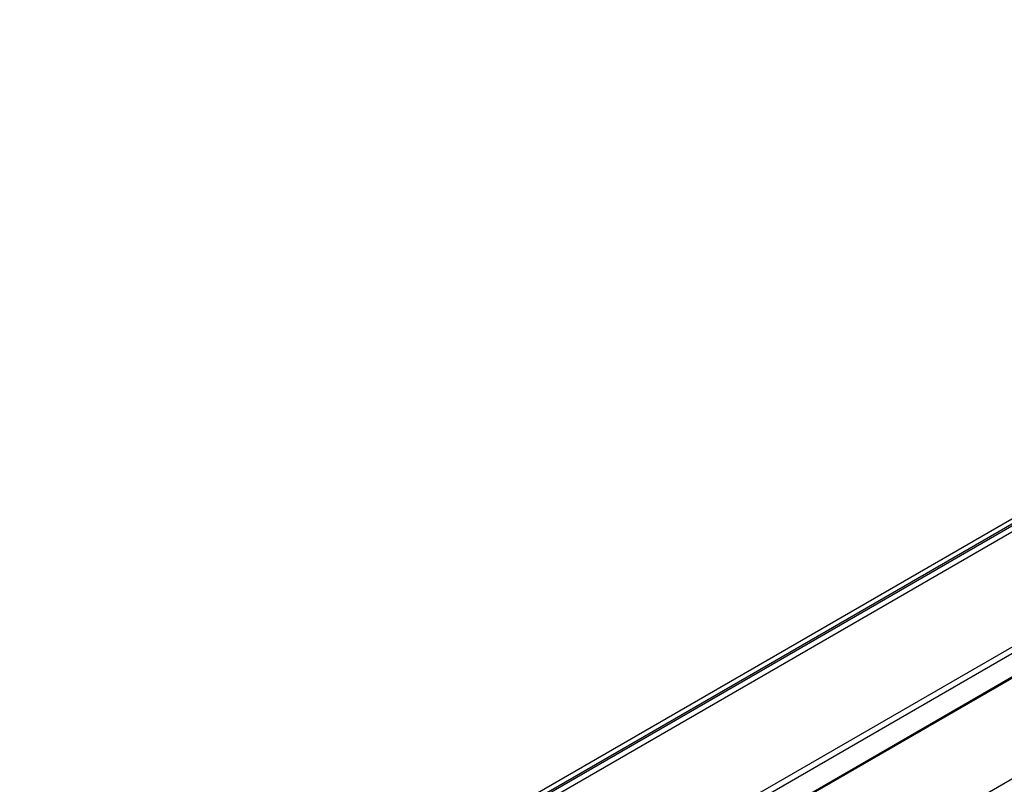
# Model space of a CAD drawing. Header units: inches. Extents: x 3 to 177, y 3 to 114.
# Tile 73 of 95: x 146.29 to 151.22, y 96.8 to 100.63. Entities that reach past the tile are written whole.
import ezdxf

# ---------------------------------------------------------------- set-up
doc = ezdxf.new("R2010")
doc.units = ezdxf.units.IN
doc.header["$LTSCALE"] = 9.973333
doc.header["$MEASUREMENT"] = 0
doc.layers.get('0').update_dxf_attribs({"linetype": 'CONTINUOUS'})
doc.layers.add('03_ALL_AXES', color=7, linetype='CONTINUOUS')

msp = doc.modelspace()

# ---------------------------------------------------------------- linework, layer by layer
at = {"color": 7, "linetype": 'Continuous'}
for p, q in [((155.5943, 100.6315), (146.2879, 95.2584)), ((155.6165, 100.6187), (146.3101, 95.2457)), ((146.3594, 95.2657), (155.6028, 100.6023)), ((146.4091, 95.2653), (155.6391, 100.5942)), ((154.4248, 99.164), (148.6195, 95.8123)), ((154.4296, 99.1612), (148.6242, 95.8096)), ((154.8668, 98.9088), (149.0614, 95.5571))]:
    msp.add_line(p, q, dxfattribs=at)
at = {"layer": '03_ALL_AXES', "color": 7, "linetype": 'Continuous'}
for p, q in [((148.4882, 95.8881), (154.3218, 99.2561)), ((148.5165, 95.8718), (154.3218, 99.2235))]:
    msp.add_line(p, q, dxfattribs=at)

doc.saveas('drawing.dxf')
